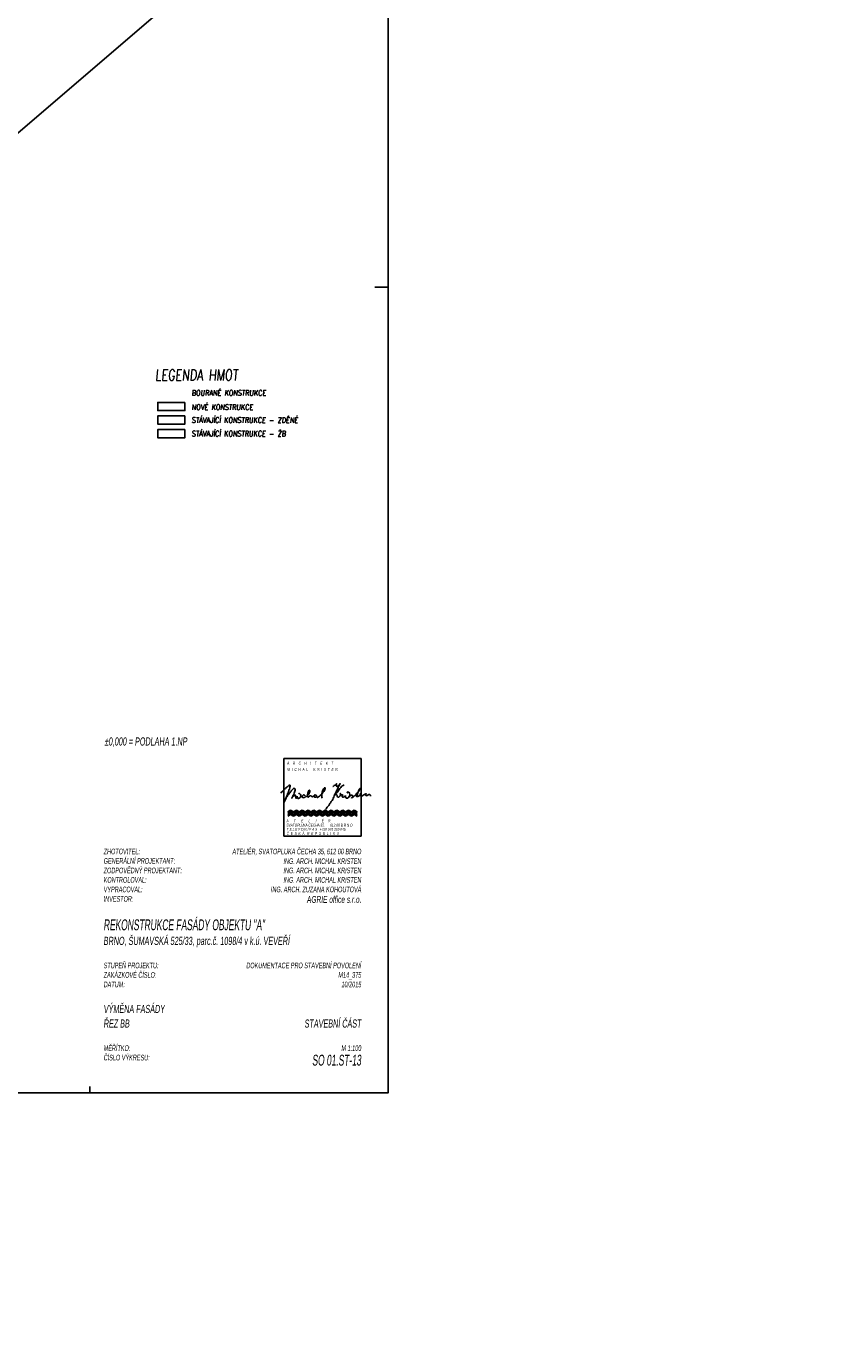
# Model space of a CAD drawing. Header units: millimetres. Extents: x -24606338 to 439687, y 151354 to 480404.
# Tile 85 of 93: x 283425 to 313328, y 315260 to 363900. Entities that reach past the tile are written whole.
import ezdxf
from ezdxf.enums import TextEntityAlignment as Align

# ---------------------------------------------------------------- set-up
doc = ezdxf.new("R2010")
doc.units = ezdxf.units.MM
for name, color, linetype in [('LEGENDA', 7, 'Continuous'), ('LEGENDA_RAMEČEK', 7, 'Continuous'), ('NOVA', 240, 'Continuous'), ('POPIS', 2, 'Continuous'), ('TLUSTA', 2, 'Continuous'), ('ŽB', 3, 'Continuous')]:
    doc.layers.add(name, color=color, linetype=linetype)
doc.styles.add('CS-ROMANS', font='romans.shx', dxfattribs={"width": 0.75, "oblique": 5})
doc.styles.add('CS_SIMPL', font='CS_SIMPL.shx', dxfattribs={"width": 0.58, "oblique": 5})

# ---------------------------------------------------------------- blocks, each defined once
blk = doc.blocks.new('PODPIS MICHAL_BARVA')
at = {"color": 5}
for p, q in [((-35, 16.74), (-35.64, 15.46)), ((-34.59, 17.65), (-35.04, 16.63)), ((-35.04, 16.63), (-35, 16.74))]:
    blk.add_line(p, q, dxfattribs=at)
for centre, radius, start, end in [((-4.08, -8.47), 43.43, 137.56367, 139.43682), ((-27.85, 13.41), 11.12, 129.33691, 138.127), ((-24.18, 10.67), 15.61, 128.32389, 133.40456), ((15.13, 0.75), 52.51, 158.4803, 161.22778), ((-24.55, 11.49), 11.78, 139.28682, 147.69631), ((23.65, -53.42), 95.57, 126.56887, 126.9907), ((-82.15, 38.44), 51.82, 339.16822, 341.81801), ((-19.25, 9.89), 16.98, 140.14035, 146.87247), ((-32.72, 22.63), 0.91, 102.60635, 128.53949), ((-32.84, 23.37), 0.165, 14.03085, 118.06445), ((-37.07, 23.92), 4.46, 338.34, 347.45965), ((-33.92, 23.26), 1.24, 345.81959, 6.97376), ((-22.95, 12.89), 12.23, 133.63157, 139.81267), ((-33.57, 19.04), 2.2, 325.20672, 342.9672), ((-45.45, 30.97), 19.01, 316.11041, 318.1836), ((65.72, -24.63), 106.29, 155.61973, 156.12054), ((-30.84, 21.4), 0.65, 83.99138, 148.28075), ((-27.7, 15.01), 4.86, 130.20936, 137.49468), ((-77.24, 35.58), 48.96, 340.50591, 341.74764), ((-29.97, 17.66), 1.37, 110.4552, 129.43836), ((-31.51, 20.97), 1.3, 39.86289, 55.36935), ((-37.27, 22.64), 6.95, 339.84052, 347.88979), ((-31.24, 21.46), 0.813, 340.62096, 25.62627), ((-30.41, 18.8), 0.15, 9.23866, 104.58937), ((-34.83, 18.42), 4.59, 0.63618, 5.02507), ((-18.73, 19.8), 11.59, 186.58359, 191.45661), ((-30.42, 18.58), 0.989, 333.06227, 345.64977), ((-28.08, 18.25), 1.38, 176.26722, 200.1351), ((-28.6, 19.5), 0.189, 102.216, 199.82173), ((-28.83, 18.51), 1.19, 59.56009, 80.51996), ((-30.47, 19.54), 2.89, 317.37789, 336.88586), ((-28.65, 18.78), 0.861, 359.93666, 61.15036), ((-28.27, 18.62), 0.509, 334.84366, 18.31621), ((-26.83, 18.17), 0.44, 156.64772, 218.06397), ((-25.85, 17.54), 1.6, 139.40862, 150.13059), ((-25.54, 17.49), 1.88, 132.03569, 144.27336), ((-26.43, 18.43), 0.578, 88.0315, 128.68438), ((-26.39, 18.71), 0.306, 35.0404, 94.9467), ((-26.44, 18.59), 0.416, 350.75303, 43.62137), ((-24.35, 15.38), 3.03, 107.78652, 116.14359), ((-25.9, 19.68), 1.54, 293.89713, 327.76268), ((-22.32, 18.73), 2.41, 171.10827, 194.67699), ((-17.79, 18.56), 6.93, 163.81757, 175.55907), ((-30.61, 24.24), 8.07, 318.14643, 323.18462), ((-20.52, 18.74), 4.3, 148.59976, 155.9085), ((-23.04, 20.22), 1.38, 134.21334, 146.69683), ((-26.01, 21.04), 3.48, 302.10186, 310.45744), ((-25.92, 20.64), 2.15, 325.098, 347.25661), ((-23.91, 21.05), 0.183, 51.2421, 120.87133), ((-25.75, 20.8), 2.03, 341.60529, 4.71894), ((-24.06, 20.99), 0.34, 357.7456, 38.0277), ((-21.46, 15), 4.09, 117.81969, 124.08376), ((-23.2, 18.39), 0.287, 51.25532, 125.62141), ((-23.38, 18.15), 0.589, 13.88512, 52.02668), ((-22.49, 18.43), 0.356, 203.98132, 247.36445), ((-22.9, 19.42), 1.35, 281.92187, 298.95686), ((-22.7, 19.14), 1, 296.6665, 324.1218), ((-20.78, 17.74), 1.38, 118.27508, 143.71612), ((-21.18, 18.37), 0.594, 120.31356, 163.63634), ((-21.32, 18.46), 0.434, 169.30288, 220.95892), ((-21.12, 18.41), 0.59, 65.03531, 126.90259), ((-21.15, 18.27), 0.734, 67.69971, 112.30029), ((-21.09, 18.54), 0.578, 265.04849, 331.21206), ((-21.28, 18.25), 0.812, 42.44406, 59.9798), ((-21.16, 18.4), 0.623, 35.42925, 62.64422), ((-21.02, 18.49), 0.459, 8.20261, 41.59048), ((-21.26, 18.28), 0.77, 10.34086, 37.91015), ((-21.12, 18.43), 0.565, 343.15193, 13.05274), ((-19.37, 18.56), 1.14, 186.76168, 205.2992), ((-23.7, 23.51), 6.77, 307.00579, 315.09398), ((-20.69, 21.32), 3.14, 304.60578, 328.74544), ((-14.89, 18.65), 3.31, 175.53973, 185.4572), ((-15.95, 18.86), 2.25, 163.27283, 178.87085), ((-50.86, 8.5), 34.12, 15.26341, 16.75026), ((98.13, 0.82), 117.72, 170.47442, 170.86407), ((-36.35, 34.95), 23.87, 320.24904, 323.08426), ((-11.65, 18.82), 6.49, 159.16873, 166.8519), ((-14.31, 19.84), 3.64, 147.72238, 159.2795), ((-15.42, 20.33), 2.45, 132.29896, 143.50076), ((-20.08, 23.1), 3.76, 318.54015, 334.05861), ((-16.56, 21.67), 0.691, 106.90109, 136.91612), ((-16.75, 22.16), 0.175, 353.49143, 93.52087), ((-18.66, 22.26), 2.12, 337.65219, 348.23447), ((-18.63, 22.05), 2.05, 353.83052, 2.4724), ((-15, 25.78), 3.57, 303.81528, 308.98114), ((-21.63, 36.37), 16.04, 303.5695, 306.81437), ((-2295.49, 981.03), 2477.7, 337.12806, 337.17777), ((-38.14, 52.16), 41.94, 307.68431, 309.3743), ((-11.9, 18.32), 0.883, 100.27405, 133.26014), ((-11.46, 16.06), 3.19, 93.06377, 100.86794), ((-7.68, 18.33), 6.77, 121.95283, 129.87829), ((-47.27, 38.08), 39.85, 333.00813, 335.75023), ((-11.63, 18.81), 0.439, 35.72368, 89.07944), ((-9.89, 23.56), 1.65, 168.94199, 188.66991), ((-22.77, 30.81), 15.77, 315.39104, 319.72346), ((-11.06, 23.34), 0.467, 183.28731, 237.01912), ((-11.1, 23.75), 0.426, 112.12764, 163.05031), ((-11.12, 23.28), 0.383, 239.82841, 309.43814), ((-11.77, 18.61), 0.672, 5.21213, 42.17201), ((-11.26, 24.11), 0.0368, 267.43943, 103.05781), ((-10.13, 18.73), 0.978, 183.09866, 218.21447), ((-2.3, 18.82), 9.1, 150.34066, 161.44656), ((-11.94, 25.38), 2.62, 293.97181, 307.16276), ((-15.62, 24.7), 6.37, 320.11526, 330.03341), ((-11.47, 24.96), 2, 303.73519, 329.13119), ((-161.14, 105.29), 171.74, 331.4931, 331.77426), ((-11.68, 20.08), 2.49, 308.79348, 320.04472), ((-4.42, 17.98), 6.7, 137.95463, 148.05362), ((-9.46, 23.91), 0.387, 129.93418, 156.29989), ((-11.5, 19.64), 2.09, 326.02909, 342.07297), ((-10.37, 24.31), 0.727, 328.26816, 350.97375), ((-9.68, 24.19), 0.0319, 8.58821, 148.80242), ((-9.29, 19.46), 0.368, 157.32906, 189.71046), ((-9.32, 19.44), 0.338, 188.32563, 248.34575), ((-9.58, 19.54), 0.0784, 30.59445, 128.36622), ((-10.89, 19.29), 1.4, 348.09301, 11.90699), ((-8.89, 21.05), 1.99, 253.90928, 276.12615), ((-6.34, 19.98), 3.94, 113.10103, 140.8621), ((-8.25, 18.28), 0.505, 170.48425, 215.27757), ((-6.23, 17.95), 2.55, 151.25948, 170.48425), ((-8.72, 19.42), 0.356, 276.88132, 316.22707), ((-8.83, 19.85), 2, 301.96238, 324.3819), ((-5.54, 18.33), 1.69, 167.94366, 192.05634), ((-6.23, 20.14), 0.237, 102.216, 199.82173), ((-6.2, 20.2), 0.282, 209.32891, 254.71508), ((-6.52, 18.9), 1.49, 59.56009, 80.51996), ((-6.18, 19.83), 0.137, 104.67663, 132.9421), ((-8.56, 20.19), 3.61, 317.37789, 336.88586), ((-8.15, 18.14), 3.14, 20.49638, 40.59064), ((-5.81, 19.04), 0.637, 334.84366, 18.31621), ((-4.17, 17.99), 0.875, 127.90662, 147.04539), ((-4.39, 18.45), 0.392, 86.65584, 144.01548), ((-4.24, 18.45), 0.412, 47.45736, 107.49655), ((-4.25, 18.4), 0.454, 2.09029, 49.8157), ((-4.16, 18.29), 0.377, 316.81516, 19.5309), ((-10.05, 25.77), 10.04, 310.48805, 315.00586), ((-7.07, 23.38), 6.26, 311.23895, 319.28413), ((-2.2, 18.71), 0.216, 112.44453, 168.30747), ((-2, 18.7), 0.411, 172.51244, 210.56742), ((-1.98, 18.68), 0.421, 207.7238, 241.85294), ((-37.96, 51.71), 48.17, 317.71046, 319.07884), ((-2.15, 18.66), 0.277, 72.75237, 118.66336), ((-1.9, 18.61), 0.412, 226.85783, 284.45653), ((-2.24, 18.61), 0.363, 5.26866, 61.30271), ((2.33, 18.05), 4.25, 159.58805, 171.92944), ((-2.09, 19.77), 1.58, 280.50098, 303.50687), ((-7.61, 22.17), 6.51, 336.07458, 343.7166), ((-6.09, 24.05), 5.97, 319.32672, 329.1186), ((-10.16, 23.97), 9.52, 337.62781, 342.81794), ((-3.19, 22.33), 4.35, 297.01223, 305.40031), ((5.26, 18.78), 6.76, 154.93689, 159.4331), ((-8.44, 25.79), 8.89, 327.24091, 331.75708), ((0.91, 20.7), 2.01, 141.17262, 151.82995), ((-2, 20.38), 2.08, 309.78371, 324.00739), ((-0.59, 21.91), 0.0749, 41.39463, 143.37031), ((-1.43, 21.94), 0.895, 336.63079, 1.1564), ((0.44, 19.15), 0.91, 161.80512, 182.37312), ((0.51, 19.2), 0.979, 185.1548, 213.74243), ((0.57, 19.26), 1.01, 157.38692, 170.0781), ((-0.22, 19.6), 0.143, 83.63821, 162.14736), ((-1.14, 19.74), 1.01, 324.94526, 344.34137), ((0.09, 19.01), 0.532, 222.75555, 271.33203), ((-0.32, 19.59), 0.195, 321.3763, 53.42702), ((0.15, 19.54), 1.06, 267.01142, 300.38997), ((-1.15, 22.08), 3.91, 298.08571, 307.90277), ((-4.99, 28.63), 11.48, 302.92986, 306.24492), ((-0.28, 22.29), 3.58, 305.44332, 311.84977), ((2.15, 19.57), 0.0637, 14.83383, 125.21751), ((2.76, 18.96), 0.631, 166.48232, 193.51768), ((7, 18.33), 4.92, 167.08149, 170.90126), ((2.34, 18.84), 0.197, 188.59312, 254.70103), ((1.64, 19.51), 0.578, 352.44276, 7.55724), ((2.42, 19.24), 0.605, 257.33345, 303.71765), ((1.5, 21.57), 3.1, 293.96048, 304.53875), ((3.77, 18.23), 0.937, 97.91167, 123.09144), ((3.77, 18.19), 0.979, 78.94635, 97.87289), ((3.9, 18.81), 0.347, 29.7432, 80.01406), ((3.55, 18.7), 0.711, 357.50372, 23.82183), ((2.68, 18.54), 1.59, 353.26988, 4.39293), ((-10.03, 2.91), 28.52, 151.61626, 153.89475), ((459.86, -211.29), 544.86, 155.13798, 155.29101), ((-39.97, 22.56), 9.5, 326.605, 329.80613), ((-24.81, 12.94), 8.47, 145.06816, 148.71766), ((-29.94, 17.59), 0.174, 209.84788, 274.09818), ((-27.27, 16.44), 2.83, 143.24439, 159.92311), ((-28.77, 17.88), 0.616, 190.15186, 230.70051), ((-28.87, 17.95), 0.616, 241.96591, 282.99349), ((-28.93, 18.12), 0.802, 284.39947, 317.62428), ((-26.77, 18.31), 0.587, 225.383, 263.43382), ((-26.67, 18.51), 0.795, 258.20094, 292.61111), ((-29, 24.97), 7.66, 290.07776, 292.84497), ((-26.91, 19.81), 2.09, 295.1452, 305.65319), ((-24.39, 18.33), 0.338, 220.52618, 313.90637), ((-21.13, 18.72), 0.753, 226.23458, 269.35789), ((-18.9, 18.93), 1.73, 209.80427, 219.40583), ((-20.11, 17.95), 0.174, 224.52918, 311.52274), ((-18.24, 15.86), 2.64, 121.66417, 131.84788), ((-29.41, 23.86), 17.36, 318.06557, 323.869), ((-22.03, 19.26), 8.71, 319.677, 328.39228), ((-65.61, 50.42), 62.27, 324.98423, 326.34831), ((-27.88, 25.22), 16.9, 326.60455, 334.7842), ((-10.43, 18.6), 0.671, 225.98926, 262.2191), ((-10.56, 18.53), 0.592, 273.47009, 317.82952), ((-8.37, 18.38), 0.486, 233.55726, 294.10192), ((-9.14, 20.22), 2.48, 292.94588, 303.54748), ((-6.44, 18.12), 0.771, 190.15186, 230.70051), ((-6.57, 18.2), 0.77, 241.96591, 282.99349), ((-6.64, 18.42), 1, 284.39947, 317.62428), ((-4.46, 17.6), 0.0778, 158.24676, 250.32714), ((-4.34, 17.52), 0.22, 101.29962, 150.4624), ((-4.93, 18.66), 1.22, 291.23613, 329.23088), ((-4.61, 19.32), 1.61, 277.87591, 312.25583)]:
    blk.add_arc(centre, radius, start, end, dxfattribs=at)
blk = doc.blocks.new('LOGO')
at = {"layer": 'LEGENDA_RAMEČEK', "color": 91, "linetype": 'Continuous', "ltscale": 13.988571}
for p, q in [((0, 28.57), (-28.56, 28.57)), ((-28.56, 28.57), (-28.56, 0)), ((0, 0), (0, 28.57)), ((-28.56, 0), (0, 0))]:
    blk.add_line(p, q, dxfattribs=at)
at = {"layer": 'LEGENDA_RAMEČEK', "color": 221, "linetype": 'Continuous', "ltscale": 10.68944}
for p, q in [((-27.09, 9.01), (-26.05, 9.61)), ((-27.09, 8.77), (-26.05, 9.37)), ((-27.09, 8.53), (-26.05, 9.13)), ((-27.09, 8.07), (-26.05, 8.68)), ((-27.09, 7.74), (-26.05, 8.34)), ((-27.09, 7.4), (-26.05, 8)), ((-26.05, 9.61), (-24.96, 9.01)), ((-26.05, 9.37), (-24.96, 8.77)), ((-26.05, 9.13), (-24.96, 8.53)), ((-26.05, 8.68), (-24.96, 8.07)), ((-26.05, 8.34), (-24.96, 7.74)), ((-26.05, 8), (-24.96, 7.4)), ((-23.87, 9.61), (-24.96, 9.01)), ((-23.87, 9.37), (-24.96, 8.77)), ((-23.87, 9.13), (-24.96, 8.53)), ((-23.87, 8.68), (-24.96, 8.07)), ((-23.87, 8.34), (-24.96, 7.74)), ((-23.87, 8), (-24.96, 7.4)), ((-22.83, 9.01), (-23.87, 9.61)), ((-22.83, 8.77), (-23.87, 9.37)), ((-22.83, 8.53), (-23.87, 9.13)), ((-22.83, 8.07), (-23.87, 8.68)), ((-22.83, 7.74), (-23.87, 8.34)), ((-22.83, 7.4), (-23.87, 8)), ((-22.83, 9.01), (-21.79, 9.61)), ((-22.83, 8.77), (-21.79, 9.37)), ((-22.83, 8.53), (-21.79, 9.13)), ((-22.83, 8.07), (-21.79, 8.68)), ((-22.83, 7.74), (-21.79, 8.34)), ((-22.83, 7.4), (-21.79, 8)), ((-21.79, 9.61), (-20.69, 9.01)), ((-21.79, 9.37), (-20.69, 8.77)), ((-21.79, 9.13), (-20.69, 8.53)), ((-21.79, 8.68), (-20.69, 8.07)), ((-21.79, 8.34), (-20.69, 7.74)), ((-21.79, 8), (-20.69, 7.4)), ((-19.6, 9.61), (-20.69, 9.01)), ((-19.6, 9.37), (-20.69, 8.77)), ((-19.6, 9.13), (-20.69, 8.53)), ((-19.6, 8.68), (-20.69, 8.07)), ((-19.6, 8.34), (-20.69, 7.74)), ((-19.6, 8), (-20.69, 7.4)), ((-18.56, 9.01), (-19.6, 9.61)), ((-18.56, 8.77), (-19.6, 9.37)), ((-18.56, 8.53), (-19.6, 9.13)), ((-18.56, 8.07), (-19.6, 8.68)), ((-18.56, 7.74), (-19.6, 8.34)), ((-18.56, 7.4), (-19.6, 8)), ((-18.56, 9.01), (-17.52, 9.61)), ((-18.56, 8.77), (-17.52, 9.37)), ((-18.56, 8.53), (-17.52, 9.13)), ((-18.56, 8.07), (-17.52, 8.68)), ((-18.56, 7.74), (-17.52, 8.34)), ((-18.56, 7.4), (-17.52, 8)), ((-17.52, 9.61), (-16.43, 9.01)), ((-17.52, 9.37), (-16.43, 8.77)), ((-17.52, 9.13), (-16.43, 8.53)), ((-17.52, 8.68), (-16.43, 8.07)), ((-17.52, 8.34), (-16.43, 7.74)), ((-17.52, 8), (-16.43, 7.4)), ((-15.34, 9.61), (-16.43, 9.01)), ((-15.34, 9.37), (-16.43, 8.77)), ((-15.34, 9.13), (-16.43, 8.53)), ((-15.34, 8.68), (-16.43, 8.07)), ((-15.34, 8.34), (-16.43, 7.74)), ((-15.34, 8), (-16.43, 7.4)), ((-14.3, 9.01), (-15.34, 9.61)), ((-14.3, 8.77), (-15.34, 9.37)), ((-14.3, 8.53), (-15.34, 9.13)), ((-14.3, 8.07), (-15.34, 8.68)), ((-14.3, 7.74), (-15.34, 8.34)), ((-14.3, 7.4), (-15.34, 8)), ((-14.3, 9.01), (-13.26, 9.61)), ((-14.3, 8.77), (-13.26, 9.37)), ((-14.3, 8.53), (-13.26, 9.13)), ((-14.3, 8.07), (-13.26, 8.68)), ((-14.3, 7.74), (-13.26, 8.34)), ((-14.3, 7.4), (-13.26, 8)), ((-13.26, 9.61), (-12.16, 9.01)), ((-13.26, 9.37), (-12.16, 8.77)), ((-13.26, 9.13), (-12.16, 8.53)), ((-13.26, 8.68), (-12.16, 8.07)), ((-13.26, 8.34), (-12.16, 7.74)), ((-13.26, 8), (-12.16, 7.4)), ((-11.07, 9.61), (-12.16, 9.01)), ((-11.07, 9.37), (-12.16, 8.77)), ((-11.07, 9.13), (-12.16, 8.53)), ((-11.07, 8.68), (-12.16, 8.07)), ((-11.07, 8.34), (-12.16, 7.74)), ((-11.07, 8), (-12.16, 7.4)), ((-10.03, 9.01), (-11.07, 9.61)), ((-10.03, 8.77), (-11.07, 9.37)), ((-10.03, 8.53), (-11.07, 9.13)), ((-10.03, 8.07), (-11.07, 8.68)), ((-10.03, 7.74), (-11.07, 8.34)), ((-10.03, 7.4), (-11.07, 8)), ((-10.03, 9.01), (-8.99, 9.61)), ((-10.03, 8.77), (-8.99, 9.37)), ((-10.03, 8.53), (-8.99, 9.13)), ((-10.03, 8.07), (-8.99, 8.68)), ((-10.03, 7.74), (-8.99, 8.34)), ((-10.03, 7.4), (-8.99, 8)), ((-8.99, 9.61), (-7.9, 9.01)), ((-8.99, 9.37), (-7.9, 8.77)), ((-8.99, 9.13), (-7.9, 8.53)), ((-8.99, 8.68), (-7.9, 8.07)), ((-8.99, 8.34), (-7.9, 7.74)), ((-8.99, 8), (-7.9, 7.4)), ((-6.81, 9.61), (-7.9, 9.01)), ((-6.81, 9.37), (-7.9, 8.77)), ((-6.81, 9.13), (-7.9, 8.53)), ((-6.81, 8.68), (-7.9, 8.07)), ((-6.81, 8.34), (-7.9, 7.74)), ((-6.81, 8), (-7.9, 7.4)), ((-5.77, 9.01), (-6.81, 9.61)), ((-5.77, 8.77), (-6.81, 9.37)), ((-5.77, 8.53), (-6.81, 9.13)), ((-5.77, 8.07), (-6.81, 8.68)), ((-5.77, 7.74), (-6.81, 8.34)), ((-5.77, 7.4), (-6.81, 8)), ((-5.77, 9.01), (-4.73, 9.61)), ((-5.77, 8.77), (-4.73, 9.37)), ((-5.77, 8.53), (-4.73, 9.13)), ((-5.77, 8.07), (-4.73, 8.68)), ((-5.77, 7.74), (-4.73, 8.34)), ((-5.77, 7.4), (-4.73, 8)), ((-4.73, 9.61), (-3.63, 9.01)), ((-4.73, 9.37), (-3.63, 8.77)), ((-4.73, 9.13), (-3.63, 8.53)), ((-4.73, 8.68), (-3.63, 8.07)), ((-4.73, 8.34), (-3.63, 7.74)), ((-4.73, 8), (-3.63, 7.4)), ((-2.54, 9.61), (-3.63, 9.01)), ((-2.54, 9.37), (-3.63, 8.77)), ((-2.54, 9.13), (-3.63, 8.53)), ((-2.54, 8.68), (-3.63, 8.07)), ((-2.54, 8.34), (-3.63, 7.74)), ((-2.54, 8), (-3.63, 7.4)), ((-1.5, 9.01), (-2.54, 9.61)), ((-1.5, 8.77), (-2.54, 9.37)), ((-1.5, 8.53), (-2.54, 9.13)), ((-1.5, 8.07), (-2.54, 8.68)), ((-1.5, 7.74), (-2.54, 8.34)), ((-1.5, 7.4), (-2.54, 8))]:
    blk.add_line(p, q, dxfattribs=at)
at = {"layer": 'LEGENDA_RAMEČEK', "xscale": 0.7999999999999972, "yscale": 0.7999999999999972, "zscale": 0.7999999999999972}
blk.add_blockref('PODPIS MICHAL_BARVA', (0, 0), dxfattribs=at)
at = {"layer": 'LEGENDA_RAMEČEK', "color": 221, "linetype": 'Continuous', "ltscale": 4.589426, "style": 'CS_SIMPL', "oblique": 5, "width": 0.666667}
for s, p in [('A    R    C    H    I    T    E    K    T', (-27.32, 26.4, 59.8)), ('M  I  C  H  A  L      K  R  I  S  T  E  N', (-27.27, 24.06, 59.8)), ('A      T      E      L      I      É     R', (-27.57, 5.12, 59.8)), ('SVATOPLUKA ČECHA 35,      612 00 B R N O', (-27.59, 3.52, 59.8)), ('T E L E F O N / F A X   +420 549 259 045', (-27.47, 1.96, 59.8)), ('Č  E  S  K  Á   R  E  P  U  B  L  I  K  A', (-27.51, 0.42, 59.8))]:
    blk.add_text(s, height=1.0491, dxfattribs=at).set_placement(p)
blk = doc.blocks.new('POPISKA 3b')
blk.add_line((-110, 0), (-110, 2.27))
blk.add_blockref('LOGO', (-10, 94.6))
at = {"layer": 'LEGENDA', "color": 91, "style": 'CS_SIMPL', "oblique": 5, "width": 0.58}
for s, p in [('ZHOTOVITEL:', (-105, 87.9)), ('ZODPOVĚDNÝ PROJEKTANT:', (-105, 80.9)), ('GENERÁLNÍ PROJEKTANT:', (-105, 84.4)), ('KONTROLOVAL:', (-105, 77.4)), ('VYPRACOVAL:', (-105, 73.9)), ('INVESTOR:', (-105, 70.4)), ('STUPEŇ PROJEKTU:', (-105, 45.87)), ('ZAKÁZKOVÉ ČÍSLO:', (-105, 42.37)), ('DATUM:', (-105, 38.87)), ('MĚŘÍTKO:', (-105, 15.4)), ('ČÍSLO VÝKRESU:', (-105, 11.9))]:
    blk.add_text(s, height=2.1, dxfattribs=at).set_placement(p)
at = {"layer": 'LEGENDA', "color": 161, "style": 'CS_SIMPL', "oblique": 5, "width": 0.58}
for tag, p in [('%%P0,000 = 248,570m, VÝŠKOVÝ SYSTÉM B.p.V.', (-104.61, 128.01)), ('BRNO, ULICE VEVEŘÍ, parc.č. 2829, 2830 a 2831 v k.ú. ŽABOVŘESKY', (-105, 54.48)), ('SO 02  ADMINISTRATIVNÍ OBJEKT', (-105, 29.38)), ('PŮDORYS 1.NP', (-105, 24))]:
    blk.add_attdef(tag, p, '', height=3, dxfattribs=at)
at = {"layer": 'LEGENDA', "color": 91, "style": 'CS_SIMPL', "oblique": 5, "width": 0.58}
for tag, p in [('ATELIÉR, SVATOPLUKA ČECHA 35, 612 00 BRNO', (-10, 87.9)), ('ING. ARCH. MICHAL KRISTEN', (-10, 84.32)), ('ING. ARCH. MICHAL KRISTEN', (-10, 80.9)), ('ING. ARCH. MICHAL KRISTEN', (-10, 77.4)), ('ING. ONDŘEJ HUB, ING. ARCH. GABRIELA BOHÁČKOVÁ, KAREL FRITSCHER', (-10, 73.9)), ('PROJEKT PRO STAVEBNÍ POVOLENÍ', (-10, 45.87)), ('M02_147', (-10, 42.37)), ('10/2003', (-10, 38.87)), ('M 1:100', (-10, 15.4))]:
    blk.add_attdef(tag, text='', height=2.1, dxfattribs=at).set_placement(p, align=Align.RIGHT)
at = {"layer": 'LEGENDA', "color": 161, "style": 'CS_SIMPL', "oblique": 5, "width": 0.58}
for tag, height, p in [('JRA, s.r.o.', 2.5, (-10, 70)), ('STAVEBNÍ ČÁST', 3, (-10, 24))]:
    blk.add_attdef(tag, text='', height=height, dxfattribs=at).set_placement(p, align=Align.RIGHT)
at = {"layer": 'LEGENDA', "color": 41, "style": 'CS_SIMPL', "oblique": 5, "width": 0.58}
blk.add_attdef('ADMINISTRATIVNI CENTRUM PALLADIUM', (-105, 59.9), '', height=4, dxfattribs=at)
blk.add_attdef('SO 02.ST-01', text='', height=4, dxfattribs=at).set_placement((-10, 10), align=Align.RIGHT)

msp = doc.modelspace()

# ---------------------------------------------------------------- linework, layer by layer
at = {"layer": 'LEGENDA'}
msp.add_line((230993.257, 315260.417), (395662.394, 456533.214), dxfattribs=at)
msp.add_lwpolyline([(239766.879, 324585.271), (296766.879, 324585.271), (296766.879, 413685.271), (239766.879, 413685.271)], close=True, dxfattribs=at)
msp.add_lwpolyline([(296766.879, 354285.271), (296266.879, 354285.271)], dxfattribs=at)
at = {"layer": 'NOVA', "ltscale": 300}
msp.add_lwpolyline([(289266.879, 350035.271), (289266.879, 349735.271), (288266.879, 349735.271), (288266.879, 350035.271)], close=True, dxfattribs=at)
at = {"layer": 'TLUSTA'}
msp.add_lwpolyline([(289266.879, 349535.271), (289266.879, 349235.271), (288266.879, 349235.271), (288266.879, 349535.271)], close=True, dxfattribs=at)
at = {"layer": 'ŽB'}
msp.add_lwpolyline([(289266.879, 349035.271), (289266.879, 348735.271), (288266.879, 348735.271), (288266.879, 349035.271)], close=True, dxfattribs=at)

# ---------------------------------------------------------------- block references
at = {"layer": 'LEGENDA'}
ref = msp.add_blockref('POPISKA 3b', (296766.879, 324585.271), dxfattribs=dict(at, xscale=100, yscale=100, zscale=100))
ref.add_attrib('ADMINISTRATIVNI CENTRUM PALLADIUM', 'REKONSTRUKCE FASÁDY OBJEKTU "A"', (286266.879, 330575.062), dxfattribs={"color": 41, "height": 400, "style": 'CS_SIMPL', "oblique": 5, "width": 0.58})
ref.add_attrib('BRNO, ULICE VEVEŘÍ, parc.č. 2829, 2830 a 2831 v k.ú. ŽABOVŘESKY', 'BRNO, ŠUMAVSKÁ 525/33, parc.č. 1098/4 v k.ú. VEVEŘÍ', (286266.879, 330033.012), dxfattribs={"color": 161, "height": 300, "style": 'CS_SIMPL', "oblique": 5, "width": 0.58})
ref.add_attrib('ING. ONDŘEJ HUB, ING. ARCH. GABRIELA BOHÁČKOVÁ, KAREL FRITSCHER', 'ING. ARCH. ZUZANA KOHOUTOVÁ', dxfattribs={"color": 91, "height": 210, "style": 'CS_SIMPL', "oblique": 5, "width": 0.58}).set_placement((295766.879, 331975.078), align=Align.RIGHT)
ref.add_attrib('JRA, s.r.o.', 'AGRIE office s.r.o.', dxfattribs={"color": 161, "height": 250, "style": 'CS_SIMPL', "oblique": 5, "width": 0.58}).set_placement((295766.879, 331585.078), align=Align.RIGHT)
ref.add_attrib('ING. ARCH. MICHAL KRISTEN', 'ING. ARCH. MICHAL KRISTEN', dxfattribs={"color": 91, "height": 210, "style": 'CS_SIMPL', "oblique": 5, "width": 0.58}).set_placement((295766.879, 332675.078), align=Align.RIGHT)
ref.add_attrib('ING. ARCH. MICHAL KRISTEN', 'ING. ARCH. MICHAL KRISTEN', dxfattribs={"color": 91, "height": 210, "style": 'CS_SIMPL', "oblique": 5, "width": 0.58}).set_placement((295766.879, 332325.078), align=Align.RIGHT)
ref.add_attrib('ATELIÉR, SVATOPLUKA ČECHA 35, 612 00 BRNO', 'ATELIÉR, SVATOPLUKA ČECHA 35, 612 00 BRNO', dxfattribs={"color": 91, "height": 210, "style": 'CS_SIMPL', "oblique": 5, "width": 0.58}).set_placement((295766.879, 333375.078), align=Align.RIGHT)
ref.add_attrib('PŮDORYS 1.NP', 'ŘEZ BB', (286266.879, 326985.501), dxfattribs={"color": 161, "height": 300, "style": 'CS_SIMPL', "oblique": 5, "width": 0.58})
ref.add_attrib('SO 02.ST-01', 'SO 01.ST-13', dxfattribs={"color": 41, "height": 400, "style": 'CS_SIMPL', "oblique": 5, "width": 0.58}).set_placement((295766.879, 325585.271), align=Align.RIGHT)
ref.add_attrib('M02_147', 'M14_375', dxfattribs={"color": 91, "height": 210, "style": 'CS_SIMPL', "oblique": 5, "width": 0.58}).set_placement((295766.879, 328822.546), align=Align.RIGHT)
ref.add_attrib('10/2003', '10/2015', dxfattribs={"color": 91, "height": 210, "style": 'CS_SIMPL', "oblique": 5, "width": 0.58}).set_placement((295766.879, 328472.546), align=Align.RIGHT)
ref.add_attrib('PROJEKT PRO STAVEBNÍ POVOLENÍ', 'DOKUMENTACE PRO STAVEBNÍ POVOLENÍ', dxfattribs={"color": 91, "height": 210, "style": 'CS_SIMPL', "oblique": 5, "width": 0.58}).set_placement((295766.879, 329172.546), align=Align.RIGHT)
ref.add_attrib('STAVEBNÍ ČÁST', 'STAVEBNÍ ČÁST', dxfattribs={"color": 161, "height": 300, "style": 'CS_SIMPL', "oblique": 5, "width": 0.58}).set_placement((295766.879, 326985.501), align=Align.RIGHT)
ref.add_attrib('ING. ARCH. MICHAL KRISTEN', 'ING. ARCH. MICHAL KRISTEN', dxfattribs={"color": 91, "height": 210, "style": 'CS_SIMPL', "oblique": 5, "width": 0.58}).set_placement((295766.879, 333017.187), align=Align.RIGHT)
ref.add_attrib('%%P0,000 = 248,570m, VÝŠKOVÝ SYSTÉM B.p.V.', '%%P0,000 = PODLAHA 1.NP', (286306.295, 337386.031), dxfattribs={"color": 161, "height": 300, "style": 'CS_SIMPL', "oblique": 5, "width": 0.58})
ref.add_attrib('SO 02  ADMINISTRATIVNÍ OBJEKT', 'VÝMĚNA FASÁDY', (286266.879, 327522.958), dxfattribs={"color": 161, "height": 300, "style": 'CS_SIMPL', "oblique": 5, "width": 0.58})
ref.add_attrib('M 1:100', 'M 1:100', dxfattribs={"color": 91, "height": 210, "style": 'CS_SIMPL', "oblique": 5, "width": 0.58}).set_placement((295766.879, 326125.522), align=Align.RIGHT)

# ---------------------------------------------------------------- texts
at = {"layer": 'POPIS', "color": 1, "ltscale": 15, "style": 'CS-ROMANS', "oblique": 5, "width": 0.75}
msp.add_text('LEGENDA HMOT', height=400, dxfattribs=at).set_placement((288173.685, 350848.628))
at = {"layer": 'POPIS', "color": 7, "ltscale": 15, "style": 'CS-ROMANS', "oblique": 5, "width": 0.75}
for s, p in [('BOURANÉ KONSTRUKCE', (289516.879, 350385.271)), ('NOVÉ KONSTRUKCE', (289516.879, 349860.271)), ('STÁVAJÍCÍ KONSTRUKCE - ZDĚNÉ', (289516.879, 349385.271)), ('STÁVAJÍCÍ KONSTRUKCE - ŽB', (289516.879, 348885.271))]:
    msp.add_text(s, height=200, dxfattribs=at).set_placement(p, align=Align.MIDDLE_LEFT)

doc.saveas('drawing.dxf')
